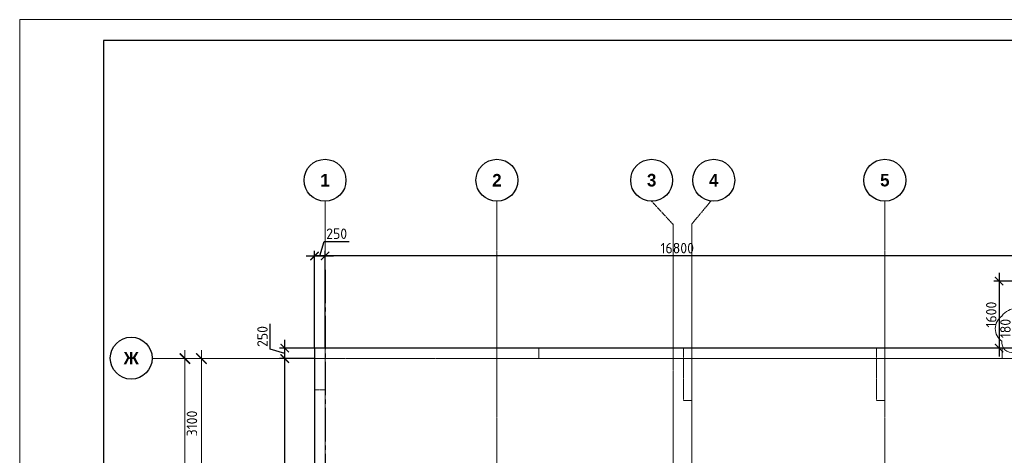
# Model space of a CAD drawing. Header units: millimetres. Extents: x -42044588 to 856694, y -806701 to 941911.
# Tile 124 of 256: x -203651 to -180170, y -268219 to -257816. Entities that reach past the tile are written whole.
import ezdxf

# ---------------------------------------------------------------- set-up
doc = ezdxf.new("R2010")
doc.units = ezdxf.units.MM
for name, pattern in [('______5', [1100, 800, -100, 100, -100]), ('DASHED', [7, 5, -2, 0]), ('осевая', [50.8, 31.75, -6.35, 6.35, -6.35])]:
    doc.linetypes.add(name, pattern=pattern)
for name, color, linetype, lineweight in [('907Сл Осевые', 1, 'Continuous', 0), ('Оси', 40, '______5', 18), ('Перекрытие ж_бетон', 1, 'Continuous', 30), ('РАЗМЕРЫ', 1, 'Continuous', 9), ('ТОНКИЕ', 7, 'Continuous', 9)]:
    doc.layers.add(name, color=color, linetype=linetype, lineweight=lineweight)
doc.layers.add('Колонна_ бетон', color=7, linetype='Continuous', lineweight=50, true_color=0xb4b496)
doc.layers.add('ТОЛСТЫЕ_ОСНОВНЫЕ', color=6, linetype='Continuous')
doc.styles.add('Century Gothic', font='GOTHIC.TTF')
doc.styles.add('GOST-2.304_Type-B', font='GOST_Common.ttf')
doc.dimstyles.new('СПДС', dxfattribs={"dimscale": 100, "dimtxt": 2.5, "dimasz": 2, "dimexe": 1.25, "dimexo": 0, "dimtad": 1, "dimdec": 0, "dimrnd": 5, "dimtxsty": 'GOST-2.304_Type-B', "dimblk": 'ARCHTICK', "dimcen": 2.5, "dimdle": 2, "dimclrd": 1, "dimclre": 1, "dimclrt": 1, "dimadec": 0, "dimazin": 2, "dimtfac": 0.75, "dimtdec": 0, "dimtmove": 1, "dimatfit": 3, "dimfxl": 0, "dimtolj": 1, "dimarcsym": 0})

# ---------------------------------------------------------------- blocks, each defined once
blk = doc.blocks.new('_ArchTick')
at = {"color": 0, "linetype": 'ByBlock', "const_width": 0.15}
blk.add_lwpolyline([(-0.5, -0.5), (0.5, 0.5)], dxfattribs=at)
blk = doc.blocks.new('*D6709')
at = {"color": 1, "lineweight": -2, "transparency": 16777216}
for p, q in [((-89046, -342901), (-89046, -326101)), ((-89266, -326301), (-88921, -326301)), ((-89046, -342701), (-89171, -342701))]:
    blk.add_line(p, q, dxfattribs=at)
at = {"layer": 'DEFPOINTS', "color": 0, "transparency": 16777216}
for p in [(-89266, -326301), (-89046, -326301), (-89046, -342701)]:
    blk.add_point(p, dxfattribs=at)
at = {"color": 1, "lineweight": -2, "transparency": 16777216, "xscale": 250, "yscale": 250, "zscale": 250}
for p, rotation in [((-89046, -326301), 90), ((-89046, -342701), 270)]:
    blk.add_blockref('_ArchTick', p, dxfattribs=dict(at, rotation=rotation))
at = {"color": 1, "transparency": 16777216, "insert": (-89271, -334259), "char_height": 250, "width": 104166.67, "attachment_point": 5, "rotation": 90, "style": 'GOST-2.304_Type-B'}
blk.add_mtext('\\A1;16400', dxfattribs=at)
blk = doc.blocks.new('NSY101')
at = {"color": 0, "linetype": 'ByBlock', "lineweight": -2}
blk.add_circle((0, 0), 50, dxfattribs=at)
blk = doc.blocks.new('СЛОЖНЫЙ_ОБЪЕКТ_0')
at = {"layer": 'Оси', "color": 16, "linetype": 'Continuous', "lineweight": 25, "transparency": 33554687, "xscale": 9.999999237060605, "yscale": 9.999999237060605, "zscale": 9.999999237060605}
blk.add_blockref('NSY101', (8813, -989), dxfattribs=at)
at = {"layer": 'Оси', "color": 16, "linetype": 'Continuous', "lineweight": 25, "transparency": 33554687, "insert": (8813, -989), "char_height": 300, "width": 385, "attachment_point": 5, "style": 'Century Gothic'}
blk.add_mtext('\\A1;{\\fCentury Gothic|i0|b1;\\H300.000000;\\W1.000000;\\C16;2}\\P', dxfattribs=at)
blk = doc.blocks.new('СЛОЖНЫЙ_ОБЪЕКТ_1')
at = {"layer": 'Оси', "color": 16, "linetype": 'Continuous', "lineweight": 25, "transparency": 33554687, "xscale": 9.999999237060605, "yscale": 9.999999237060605, "zscale": 9.999999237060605}
blk.add_blockref('NSY101', (18063, -989), dxfattribs=at)
at = {"layer": 'Оси', "color": 16, "linetype": 'Continuous', "lineweight": 25, "transparency": 33554687, "insert": (18063, -989), "char_height": 300, "width": 385, "attachment_point": 5, "style": 'Century Gothic'}
blk.add_mtext('\\A1;{\\fCentury Gothic|i0|b1;\\H300.000000;\\W1.000000;\\C16;5}\\P', dxfattribs=at)
blk = doc.blocks.new('СЛОЖНЫЙ_ОБЪЕКТ_28')
at = {"layer": 'Оси', "color": 16, "linetype": 'Continuous', "lineweight": 25, "transparency": 33554687, "xscale": 9.999999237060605, "yscale": 9.999999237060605, "zscale": 9.999999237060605}
blk.add_blockref('NSY101', (-12319, -3597), dxfattribs=at)
at = {"layer": 'Оси', "color": 16, "linetype": 'Continuous', "lineweight": 25, "transparency": 33554687, "insert": (-12319, -3597), "char_height": 300, "width": 540, "attachment_point": 5, "style": 'Century Gothic'}
blk.add_mtext('\\A1;{\\fCentury Gothic|i0|b1;\\H300.000000;\\W1.000000;\\C16;Ж}\\P', dxfattribs=at)
blk = doc.blocks.new('СЛОЖНЫЙ_ОБЪЕКТ_43')
at = {"layer": 'Оси', "color": 16, "linetype": 'Continuous', "lineweight": 25, "transparency": 33554687, "xscale": 9.999999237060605, "yscale": 9.999999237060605, "zscale": 9.999999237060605}
blk.add_blockref('NSY101', (5133, -989), dxfattribs=at)
at = {"layer": 'Оси', "color": 16, "linetype": 'Continuous', "lineweight": 25, "transparency": 33554687, "insert": (5133, -989), "char_height": 300, "width": 385, "attachment_point": 5, "style": 'Century Gothic'}
blk.add_mtext('\\A1;{\\fCentury Gothic|i0|b1;\\H300.000000;\\W1.000000;\\C16;1}\\P', dxfattribs=at)
blk = doc.blocks.new('СЛОЖНЫЙ_ОБЪЕКТ_44')
at = {"layer": 'Оси', "color": 16, "linetype": 'Continuous', "lineweight": 25, "transparency": 33554687, "xscale": 9.999999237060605, "yscale": 9.999999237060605, "zscale": 9.999999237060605}
blk.add_blockref('NSY101', (12503, -989), dxfattribs=at)
at = {"layer": 'Оси', "color": 16, "linetype": 'Continuous', "lineweight": 25, "transparency": 33554687, "insert": (12503, -989), "char_height": 300, "width": 385, "attachment_point": 5, "style": 'Century Gothic'}
blk.add_mtext('\\A1;{\\fCentury Gothic|i0|b1;\\H300.000000;\\W1.000000;\\C16;3}\\P', dxfattribs=at)
blk = doc.blocks.new('СЛОЖНЫЙ_ОБЪЕКТ_45')
at = {"layer": 'Оси', "color": 16, "linetype": 'Continuous', "lineweight": 25, "transparency": 33554687, "xscale": 9.999999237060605, "yscale": 9.999999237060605, "zscale": 9.999999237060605}
blk.add_blockref('NSY101', (13983, -989), dxfattribs=at)
at = {"layer": 'Оси', "color": 16, "linetype": 'Continuous', "lineweight": 25, "transparency": 33554687, "insert": (13983, -989), "char_height": 300, "width": 385, "attachment_point": 5, "style": 'Century Gothic'}
blk.add_mtext('\\A1;{\\fCentury Gothic|i0|b1;\\H300.000000;\\W1.000000;\\C16;4}\\P', dxfattribs=at)
blk = doc.blocks.new('*D6716')
at = {"color": 1, "lineweight": -2, "transparency": 16777216}
for p, q in [((-88653, -329601), (-88653, -326101)), ((-89077, -326301), (-88528, -326301)), ((-88653, -329401), (-88778, -329401))]:
    blk.add_line(p, q, dxfattribs=at)
at = {"layer": 'DEFPOINTS', "color": 0, "transparency": 16777216}
for p in [(-89077, -326301), (-88653, -326301), (-88653, -329401)]:
    blk.add_point(p, dxfattribs=at)
at = {"color": 1, "lineweight": -2, "transparency": 16777216, "xscale": 250, "yscale": 250, "zscale": 250}
for p, rotation in [((-88653, -326301), 90), ((-88653, -329401), 270)]:
    blk.add_blockref('_ArchTick', p, dxfattribs=dict(at, rotation=rotation))
at = {"color": 1, "transparency": 16777216, "insert": (-88878, -327851), "char_height": 250, "width": 83333.33, "attachment_point": 5, "rotation": 90, "style": 'GOST-2.304_Type-B'}
blk.add_mtext('\\A1;3100', dxfattribs=at)
blk = doc.blocks.new('*D780')
at = {"layer": 'DEFPOINTS', "color": 0, "transparency": 16777216}
for p in [(-197330, -265909), (-196620, -265909), (-197037, -282309)]:
    blk.add_point(p, dxfattribs=at)
at = {"layer": 'РАЗМЕРЫ', "color": 1, "lineweight": -2, "transparency": 16777216}
for p, q in [((-197330, -282509), (-197330, -265709)), ((-196620, -265909), (-197455, -265909)), ((-197037, -282309), (-197455, -282309))]:
    blk.add_line(p, q, dxfattribs=at)
at = {"layer": 'РАЗМЕРЫ', "color": 1, "lineweight": -2, "transparency": 16777216, "xscale": 200, "yscale": 200, "zscale": 200}
for p, rotation in [((-197330, -265909), 90), ((-197330, -282309), 270)]:
    blk.add_blockref('_ArchTick', p, dxfattribs=dict(at, rotation=rotation))
at = {"layer": 'РАЗМЕРЫ', "color": 1, "lineweight": 0, "transparency": 16777216, "insert": (-197518, -274109), "char_height": 250, "attachment_point": 5, "rotation": 90, "style": 'GOST-2.304_Type-B'}
blk.add_mtext('\\A1;16400', dxfattribs=at)
blk = doc.blocks.new('*D781')
at = {"layer": 'DEFPOINTS', "color": 0, "transparency": 16777216}
for p in [(-197330, -265659), (-196620, -265659), (-196620, -265909)]:
    blk.add_point(p, dxfattribs=at)
at = {"layer": 'РАЗМЕРЫ', "color": 1, "lineweight": -2, "transparency": 16777216}
for p, q in [((-197674, -265681), (-197674, -265081)), ((-197330, -266109), (-197330, -265459)), ((-197330, -265784), (-197674, -265681)), ((-196620, -265659), (-197455, -265659)), ((-196620, -265909), (-197455, -265909))]:
    blk.add_line(p, q, dxfattribs=at)
at = {"layer": 'РАЗМЕРЫ', "color": 1, "lineweight": -2, "transparency": 16777216, "xscale": 200, "yscale": 200, "zscale": 200}
for p, rotation in [((-197330, -265659), 90), ((-197330, -265909), 270)]:
    blk.add_blockref('_ArchTick', p, dxfattribs=dict(at, rotation=rotation))
at = {"layer": 'РАЗМЕРЫ', "color": 1, "lineweight": 0, "transparency": 16777216, "insert": (-197862, -265381), "char_height": 250, "attachment_point": 5, "rotation": 90, "style": 'GOST-2.304_Type-B'}
blk.add_mtext('\\A1;250', dxfattribs=at)
blk = doc.blocks.new('*D782')
at = {"layer": 'DEFPOINTS', "color": 0, "transparency": 16777216}
for p in [(-196370, -263458), (-196620, -265659), (-196370, -265659)]:
    blk.add_point(p, dxfattribs=at)
at = {"layer": 'РАЗМЕРЫ', "color": 1, "lineweight": -2, "transparency": 16777216}
for p, q in [((-196495, -263458), (-196392, -263115)), ((-196392, -263115), (-195792, -263115)), ((-196620, -265659), (-196620, -263333)), ((-196370, -265659), (-196370, -263333)), ((-196820, -263458), (-196170, -263458))]:
    blk.add_line(p, q, dxfattribs=at)
at = {"layer": 'РАЗМЕРЫ', "color": 1, "lineweight": -2, "transparency": 16777216, "xscale": 200, "yscale": 200, "zscale": 200, "rotation": 180}
blk.add_blockref('_ArchTick', (-196620, -263458), dxfattribs=at)
at = {"layer": 'РАЗМЕРЫ', "color": 1, "lineweight": -2, "transparency": 16777216, "xscale": 200, "yscale": 200, "zscale": 200}
blk.add_blockref('_ArchTick', (-196370, -263458), dxfattribs=at)
at = {"layer": 'РАЗМЕРЫ', "color": 1, "lineweight": 0, "transparency": 16777216, "insert": (-196092, -262927), "char_height": 250, "attachment_point": 5, "style": 'GOST-2.304_Type-B'}
blk.add_mtext('\\A1;250', dxfattribs=at)
blk = doc.blocks.new('подложка стн 1-го этажа')
at = {"layer": 'Колонна_ бетон', "color": 252, "linetype": 'DASHED', "lineweight": 0, "ltscale": 0.5, "true_color": 0x939598, "transparency": 33554687}
for points, elevation in [([(7794, 26362), (8044, 26362), (8044, 25362), (7794, 25362)], -560), ([(12144, 26362), (13144, 26362), (13144, 26112), (12144, 26112)], -560), ([(16594, 26362), (16794, 26362), (16794, 25112), (16594, 25112)], -560), ([(21194, 26362), (21394, 26362), (21394, 25112), (21194, 25112)], -560), ([(24194, 26362), (25194, 26362), (25194, 26112), (24194, 26112)], -360), ([(24194, 26362), (25194, 26362), (25194, 26112), (24194, 26112)], -560)]:
    blk.add_lwpolyline(points, close=True, dxfattribs=dict(at, elevation=elevation))
blk = doc.blocks.new('*U6686')
at = {"layer": 'ТОЛСТЫЕ_ОСНОВНЫЕ', "color": 6}
blk.add_lwpolyline([(20, 5), (886, 5), (886, 415), (20, 415)], close=True, dxfattribs=at)
at = {"layer": 'ТОНКИЕ'}
blk.add_lwpolyline([(0, 0), (891, 0), (891, 420), (0, 420)], close=True, dxfattribs=at)
blk = doc.blocks.new('*D851')
at = {"layer": 'DEFPOINTS', "color": 0, "transparency": 16777216}
for p in [(-196370, -263458), (-196370, -263836), (-179570, -264012)]:
    blk.add_point(p, dxfattribs=at)
at = {"layer": 'РАЗМЕРЫ', "color": 1, "lineweight": -2, "transparency": 16777216}
for p, q in [((-196370, -263836), (-196370, -263333)), ((-179570, -264012), (-179570, -263333)), ((-179370, -263458), (-196570, -263458))]:
    blk.add_line(p, q, dxfattribs=at)
at = {"layer": 'РАЗМЕРЫ', "color": 1, "lineweight": -2, "transparency": 16777216, "xscale": 200, "yscale": 200, "zscale": 200, "rotation": 180}
blk.add_blockref('_ArchTick', (-196370, -263458), dxfattribs=at)
at = {"layer": 'РАЗМЕРЫ', "color": 1, "lineweight": -2, "transparency": 16777216, "xscale": 200, "yscale": 200, "zscale": 200}
blk.add_blockref('_ArchTick', (-179570, -263458), dxfattribs=at)
at = {"layer": 'РАЗМЕРЫ', "color": 1, "lineweight": 0, "transparency": 16777216, "insert": (-187970, -263271), "char_height": 250, "attachment_point": 5, "style": 'GOST-2.304_Type-B'}
blk.add_mtext('\\A1;16800', dxfattribs=at)
blk = doc.blocks.new('*D6745')
at = {"layer": '907Сл Осевые', "color": 1, "lineweight": -2, "transparency": 16777216}
for p, q in [((-180294, -263859), (-180294, -265859)), ((-179510, -264059), (-180419, -264059)), ((-179510, -265659), (-180419, -265659))]:
    blk.add_line(p, q, dxfattribs=at)
at = {"layer": 'DEFPOINTS', "color": 0, "transparency": 16777216}
for p in [(-179510, -264059), (-180294, -265659), (-179510, -265659)]:
    blk.add_point(p, dxfattribs=at)
at = {"layer": '907Сл Осевые', "color": 1, "lineweight": -2, "transparency": 16777216, "xscale": 200, "yscale": 200, "zscale": 200}
for p, rotation in [((-180294, -264059), 90), ((-180294, -265659), 270)]:
    blk.add_blockref('_ArchTick', p, dxfattribs=dict(at, rotation=rotation))
at = {"layer": '907Сл Осевые', "color": 1, "lineweight": 0, "transparency": 16777216, "insert": (-180481, -264859), "char_height": 250, "attachment_point": 5, "rotation": 90, "style": 'GOST-2.304_Type-B'}
blk.add_mtext('\\A1;1600', dxfattribs=at)
blk = doc.blocks.new('*D7408')
at = {"layer": '907Сл Осевые', "color": 1, "lineweight": -2, "transparency": 16777216}
for p, q in [((-179956, -265466), (-179956, -264916)), ((-179612, -265279), (-179612, -265859)), ((-179612, -265569), (-179956, -265466)), ((-179310, -265479), (-179737, -265479)), ((-179310, -265659), (-179737, -265659))]:
    blk.add_line(p, q, dxfattribs=at)
at = {"layer": 'DEFPOINTS', "color": 0, "transparency": 16777216}
for p in [(-179310, -265479), (-179612, -265659), (-179310, -265659, 0)]:
    blk.add_point(p, dxfattribs=at)
at = {"layer": '907Сл Осевые', "color": 1, "lineweight": -2, "transparency": 16777216, "xscale": 200, "yscale": 200, "zscale": 200}
for p, rotation in [((-179612, -265479), 90), ((-179612, -265659), 270)]:
    blk.add_blockref('_ArchTick', p, dxfattribs=dict(at, rotation=rotation))
at = {"layer": '907Сл Осевые', "color": 1, "transparency": 16777216, "insert": (-180144, -265191), "char_height": 250, "attachment_point": 5, "rotation": 90, "style": 'GOST-2.304_Type-B'}
blk.add_mtext('\\A1;180', dxfattribs=at)
blk = doc.blocks.new('оси блок 2')
at = {"layer": 'Оси', "color": 16, "linetype": 'осевая', "lineweight": 0, "ltscale": 0.25, "transparency": 33554687}
for p, q in [((-85704.7, -322543), (-85704.7, -347930)), ((-81604.7, -322543), (-81604.7, -347914.1)), ((-72354.7, -322543), (-72354.7, -347914.1)), ((-77404.7, -323084.4), (-77404.7, -347462.5)), ((-76954.7, -323084.4), (-76954.7, -347468.4)), ((-89822.3, -326301.3), (-37238.5, -326301.3))]:
    blk.add_line(p, q, dxfattribs=at)
at = {"layer": 'Оси', "color": 16, "linetype": 'осевая', "lineweight": 0, "transparency": 33554687}
for p, q in [((-85704.7, -322543), (-85704.7, -323053.3)), ((-77915.3, -322543), (-77404.7, -323097.1)), ((-76505.3, -322543), (-76954.7, -323084.4))]:
    blk.add_line(p, q, dxfattribs=at)
at = {"layer": 'Оси', "color": 16, "linetype": 'Continuous', "lineweight": 25, "transparency": 33554687}
for name, p in [('СЛОЖНЫЙ_ОБЪЕКТ_43', (-90837.7, -321053.5)), ('СЛОЖНЫЙ_ОБЪЕКТ_0', (-90418.2, -321053.5)), ('СЛОЖНЫЙ_ОБЪЕКТ_44', (-90418.2, -321053.5)), ('СЛОЖНЫЙ_ОБЪЕКТ_45', (-90418.2, -321053.5)), ('СЛОЖНЫЙ_ОБЪЕКТ_1', (-90418.2, -321053.5)), ('СЛОЖНЫЙ_ОБЪЕКТ_28', (-78007.2, -322694.4))]:
    blk.add_blockref(name, p, dxfattribs=at)
for base, p1, p2, picture, middle in [((-89046, -326301.3), (-89046, -342701.3), (-89266.1, -326301.3), '*D6709', (-89046, -334259)), ((-88653.5, -326301.3), (-88653.5, -329401.3), (-89077, -326301.3), '*D6716', (-88653.5, -327851.3))]:
    dim = blk.add_linear_dim(base=base, p1=p1, p2=p2, angle=90, dimstyle='СПДС', override={"dimgap": 1})
    dim.commit()
    dim.dimension.update_dxf_attribs({"geometry": picture, "text_midpoint": middle, "dimtype": 160})

msp = doc.modelspace()

# ---------------------------------------------------------------- linework, layer by layer
at = {"layer": '907Сл Осевые', "color": 240, "true_color": 0xed1f24}
msp.add_lwpolyline([(-180227.351, -264892.848, 0.52056705), (-180227.351, -265495.63, 0.52056705), (-179944.2, -265759.147, 0.52056705), (-179512.454, -265731.01, 0.52056705), (-179512.454, -265304.819, 0.52056705), (-179521.425, -264892.848, 0.52056705)], format="xyb", close=True, dxfattribs=at)
at = {"layer": 'Оси', "color": 16, "linetype": '______5', "lineweight": 25, "transparency": 33554687}
msp.add_line((-196369.689, -263785.868), (-196369.689, -287775.868), dxfattribs=at)
at = {"layer": 'Перекрытие ж_бетон'}
msp.add_lwpolyline([(-179509.689, -265659.147), (-182609.689, -265659.147), (-182609.689, -265659.147), (-185959.689, -265659.147), (-185959.689, -265659.147), (-196619.689, -265659.147), (-196619.689, -282559.146)], dxfattribs=at)

# ---------------------------------------------------------------- block references
at = {"xscale": 100, "yscale": 100, "zscale": 100}
msp.add_blockref('*U6686', (-203650.914, -299815.859), dxfattribs=at)
msp.add_blockref('подложка стн 1-го этажа', (-204413.612, -292020.941, 560))
at = {"layer": 'РАЗМЕРЫ'}
msp.add_blockref('оси блок 2', (-110664.971, 60392.176), dxfattribs=at)

# ---------------------------------------------------------------- dimensions: what is measured, and where the dimension line sits
at = {"layer": '907Сл Осевые', "lineweight": 0}
dim = msp.add_linear_dim(base=(-180293.786, -265659.147), p1=(-179509.689, -264059.147), p2=(-179509.689, -265659.147), angle=90, dimstyle='СПДС', dxfattribs=at)
dim.commit()
dim.dimension.update_dxf_attribs({"geometry": '*D6745', "text_midpoint": (-180481.286, -264859.147)})
at = {"layer": '907Сл Осевые', "color": 1}
dim = msp.add_linear_dim(base=(-179612.454, -265659.147), p1=(-179309.702, -265479.157), p2=(-179309.702, -265659.147, 0.018), angle=90, dimstyle='СПДС', dxfattribs=at)
dim.commit()
dim.dimension.update_dxf_attribs({"geometry": '*D7408', "text_midpoint": (-180143.704, -265403.527)})
at = {"layer": 'РАЗМЕРЫ', "lineweight": 0}
for p1, p2, picture, middle in [((-196619.689, -265659.147), (-196369.689, -265659.147), '*D782', (-196329.064, -262927.217)), ((-179569.689, -264011.676), (-196369.689, -263835.555), '*D851', (-187969.689, -263270.967))]:
    dim = msp.add_linear_dim(base=(-196369.689, -263458.467), p1=p1, p2=p2, dimstyle='СПДС', override={"dimrnd": 5}, dxfattribs=at)
    dim.commit()
    dim.dimension.update_dxf_attribs({"geometry": picture, "text_midpoint": middle})
for base, p1, p2, picture, middle in [((-197330.266, -265659.147), (-196619.689, -265909.146), (-196619.689, -265659.147), '*D781', (-197861.516, -265618.522)), ((-197330.266, -265909.146), (-197037.477, -282309.146), (-196619.689, -265909.146), '*D780', (-197517.766, -274109.146))]:
    dim = msp.add_linear_dim(base=base, p1=p1, p2=p2, angle=90, dimstyle='СПДС', override={"dimrnd": 5}, dxfattribs=at)
    dim.commit()
    dim.dimension.update_dxf_attribs({"geometry": picture, "text_midpoint": middle})

doc.saveas('drawing.dxf')
